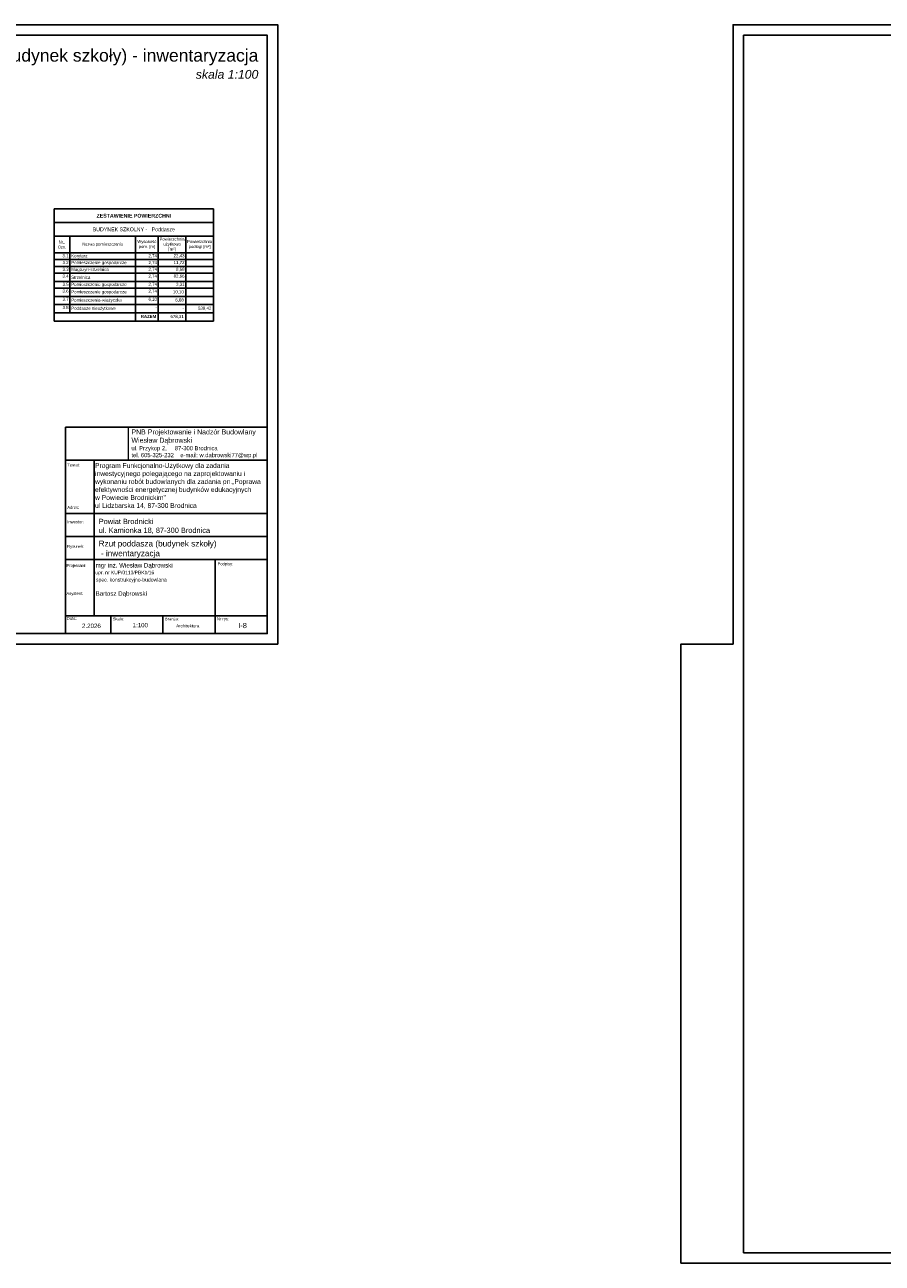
# Model space of a CAD drawing. Header units: millimetres. Extents: x 0 to 111311, y -48878 to -25280.
# Tile 122 of 161: x 86261 to 90372, y -40112 to -34172. Entities that reach past the tile are written whole.
import ezdxf

# ---------------------------------------------------------------- set-up
doc = ezdxf.new("R2010")
doc.units = ezdxf.units.MM
doc.layers.get('Defpoints').update_dxf_attribs({"color": 30})
doc.layers.add('-TABELKA', color=2, linetype='Continuous')
doc.layers.add('e-cad_opisy', color=7, linetype='Continuous')
for name, color, linetype, lineweight in [('J wymiary', 1, 'Continuous', 9), ('OPIS', 7, 'Continuous', 5), ('opisy', 235, 'Continuous', 0), ('wymiar', 1, 'Continuous', 9)]:
    doc.layers.add(name, color=color, linetype=linetype, lineweight=lineweight)
doc.styles.add('ADESK2', font='simplex', dxfattribs={"width": 0.7})
doc.styles.add('ARIAL', font='arial.ttf')
doc.styles.get("Standard").update_dxf_attribs({"font": 'arial.ttf'})
doc.dimstyles.new('1-100', dxfattribs={"dimscale": 1.5, "dimtxt": 10, "dimasz": 2, "dimexe": 1, "dimexo": 1, "dimgap": 1.5, "dimtad": 1, "dimdec": 0, "dimrnd": 0.5, "dimdsep": 46, "dimtxsty": 'ADESK2', "dimblk": 'wymiar', "dimcen": -1, "dimdle": 5, "dimse1": 1, "dimse2": 1, "dimclrd": 256, "dimclre": 256, "dimclrt": 256, "dimadec": 0, "dimazin": 0, "dimtfac": 1, "dimtdec": 0, "dimtix": 1, "dimtmove": 0, "dimatfit": 3, "dimfxl": 20, "dimfxlon": 1, "dimtolj": 1, "dimtzin": 0, "dimarcsym": 0})
picture_1 = doc.add_image_def('image1.jpg', size_in_pixel=(163, 86))

# ---------------------------------------------------------------- blocks, each defined once
blk = doc.blocks.new('A1_poziom')
at = {"ltscale": 0.8}
for p, q in [((210, 589), (210, 594)), ((345.5, 589), (345.5, 594)), ((481, 589), (481, 594)), ((661, 589), (661, 594)), ((210, 0), (210, 5)), ((345.5, 0), (345.5, 5)), ((481, 0), (481, 5)), ((661, 0), (661, 5))]:
    blk.add_line(p, q, dxfattribs=at)
for points in [[(0, 0), (0, 297), (25, 297), (25, 594), (841, 594), (841, 0)], [(30, 5), (836, 5), (836, 589), (30, 589)]]:
    blk.add_lwpolyline(points, close=True)
blk.add_lwpolyline([(836, 297), (841, 297)])
blk = doc.blocks.new('wymiar')
for p, q in [((1.5, 0), (-1.5, 0)), ((1.1, 1.1), (-1.1, -1.1)), ((0, 1.5), (0, -1.5))]:
    blk.add_line(p, q)
blk = doc.blocks.new('*D1653')
at = {"layer": 'Defpoints', "color": 0, "ltscale": 4}
for p in [(105899.3, -35265.3), (0, -38165.8), (106170.1, -38165.8)]:
    blk.add_point(p, dxfattribs=at)
at = {"layer": 'J wymiary', "lineweight": -2}
blk.add_line((106170.1, -35268.3), (106170.1, -38162.8), dxfattribs=at)
at = {"layer": 'J wymiary', "lineweight": -2, "ltscale": 4, "xscale": 3, "yscale": 3, "zscale": 3}
for p, rotation in [((106170.1, -35265.3), 90), ((106170.1, -38165.8), 270)]:
    blk.add_blockref('wymiar', p, dxfattribs=dict(at, rotation=rotation))
at = {"layer": 'J wymiary', "ltscale": 4, "insert": (106160.3, -36715.5), "char_height": 15, "attachment_point": 5, "rotation": 90, "style": 'ADESK2'}
blk.add_mtext('\\A1;2901', dxfattribs=at)
blk = doc.blocks.new('*T3092')
at = {"layer": 'OPIS', "color": 0, "lineweight": -2}
for p, q in [((0, 0), (762.6, 0)), ((0, 0), (0, -537.9)), ((762.6, 0), (762.6, -537.9)), ((0, -65.5), (762.6, -65.5)), ((0, -130.9), (762.6, -130.9)), ((74.9, -130.9), (74.9, -498.5)), ((389.3, -130.9), (389.3, -537.9)), ((498.5, -130.9), (498.5, -537.9)), ((630.6, -130.9), (630.6, -537.9)), ((0, -210.7), (762.6, -210.7)), ((0, -243.3), (762.6, -243.3)), ((0, -275.8), (762.6, -275.8)), ((0, -308.4), (762.6, -308.4)), ((0, -347.8), (762.6, -347.8)), ((0, -380.3), (762.6, -380.3)), ((0, -419.7), (762.6, -419.7)), ((0, -459.1), (762.6, -459.1)), ((0, -498.5), (762.6, -498.5)), ((0, -537.9), (762.6, -537.9))]:
    blk.add_line(p, q, dxfattribs=at)
at = {"layer": 'OPIS', "color": 0, "attachment_point": 5, "style": 'ARIAL'}
for s, insert, char_height, width in [('\\fArial|b1|i0|c238|p34;ZESTAWIENIE POWIERZCHNI ', (381.3, -32.7), 18, 750.175), ('BUDYNEK SZKOLNY -   Poddasze', (381.3, -98.2), 18, 750.175), ('\\fTahoma|b0|i0|c0|p34;Nr.\\fTahoma|b0|i0|c238|p34;, Ozn.', (37.4, -170.8), 14.4, 62.395), ('\\fTahoma|b0|i0|c238|p34;Nazwa pomieszczenia', (232.1, -170.8), 14.4, 302.037)]:
    blk.add_mtext(s, dxfattribs=dict(at, insert=insert, char_height=char_height, width=width))
at = {"layer": 'OPIS', "color": 0}
for s, insert, char_height, width, attachment_point in [('Wysokość pom. [m]', (443.9, -170.8), 14.4, 96.687, 5), ('Powierzchnia u{\\fArial|b0|i0|c0|p34;\\C256;ż}ytkowa [m²]', (564.5, -170.8), 14.4, 119.614, 5), ('Powierzchnia pod{\\fArial|b0|i0|c0|p34;\\C256;ł}ogi [m²]', (696.6, -170.8), 14.4, 119.614, 5), ('3.1', (68.6, -217), 14.95, 62.395, 3), ('Korytarz', (81.1, -227), 14.95, 302.037, 4), ('2,74', (492.3, -217), 14.95, 96.687, 3), ('22,43', (624.3, -217), 14.95, 119.614, 3), ('3.2', (68.6, -249.5), 14.95, 62.395, 3), ('3.3', (68.6, -282.1), 14.95, 62.395, 3), ('Pomieszczenie gospodarcze', (81.1, -259.6), 14.948, 302.037, 4), ('Magazyn-strzelnica', (81.1, -292.1), 14.948, 302.037, 4), ('2,74', (492.3, -249.5), 14.95, 96.687, 3), ('2,74', (492.3, -282.1), 14.95, 96.687, 3), ('11,72', (624.3, -249.5), 14.95, 119.614, 3), ('8,68', (624.3, -282.1), 14.95, 119.614, 3), ('3.4', (68.6, -314.6), 14.95, 62.395, 3), ('3.5', (68.6, -354), 14.95, 62.395, 3), ('Strzelnica', (81.1, -328.1), 14.95, 302.037, 4), ('Pomieszczenie gospodarcze', (81.1, -364.1), 14.948, 302.037, 4), ('2,74', (492.3, -314.6), 14.95, 96.687, 3), ('2,74', (492.3, -354), 14.95, 96.687, 3), ('82,66', (624.3, -314.6), 14.95, 119.614, 3), ('3,31', (624.3, -354), 14.95, 119.614, 3), ('3.6', (68.6, -386.6), 14.95, 62.395, 3), ('Pomieszczenie gospodarcze', (81.1, -400), 14.948, 302.037, 4), ('2,74', (492.3, -386.6), 14.95, 96.687, 3), ('10,10', (620.8, -390.1), 14.95, 112.607, 3), ('3.7', (68.6, -425.9), 14.95, 62.395, 3), ('3.8', (68.6, -465.3), 14.95, 62.395, 3), ('Pomieszczenie-wieżyczka', (81.1, -439.4), 14.948, 302.037, 4), ('Poddasze nieużytkowe', (81.1, -478.8), 14.948, 302.037, 4), ('6,10', (492.3, -425.9), 14.95, 96.687, 3), ('-', (492.3, -465.3), 14.9, 96.687, 3), ('6,08', (620.8, -429.5), 14.95, 112.607, 3), ('539,42', (752.9, -468.8), 14.95, 112.607, 3), ('\\fArial|b1|i0|c238|p34;RAZEM', (488.8, -508.2), 14.948, 89.679, 3), ('678,31', (620.8, -508.2), 14.95, 112.607, 3), ('-', (620.8, -468.8), 14.9, 112.607, 3)]:
    blk.add_mtext(s, dxfattribs=dict(at, insert=insert, char_height=char_height, width=width, attachment_point=attachment_point))

msp = doc.modelspace()

# ---------------------------------------------------------------- linework, layer by layer
at = {"layer": '-TABELKA', "color": 7}
for p, q in [((86455.667, -37091.552), (86455.667, -36102.075)), ((86455.667, -36102.075), (87423.302, -36102.075)), ((86455.667, -36260.459), (87423.302, -36260.459)), ((86455.667, -36260.459), (87423.302, -36260.459)), ((86593.216, -37006.509), (86593.216, -36260.459)), ((86455.667, -36516.25), (87423.302, -36516.25)), ((86455.667, -36626.38), (87423.302, -36626.38)), ((86455.667, -36736.38), (87423.302, -36736.38)), ((87173.302, -36736.38), (87173.302, -37091.552)), ((86455.667, -37006.509), (87423.302, -37006.509)), ((86673.302, -37006.509), (86673.302, -37091.552)), ((86923.302, -37006.509), (86923.302, -37091.552)), ((86455.667, -37091.552), (87423.302, -37091.552))]:
    msp.add_line(p, q, dxfattribs=at)
at = {"layer": 'e-cad_opisy', "ltscale": 4}
for points in [[(80473.302, -37141.552), (87473.302, -37141.552), (87473.302, -34171.552), (80723.302, -34171.552), (80723.302, -34171.552), (80473.302, -34171.552), (80473.302, -37141.552)], [(80773.302, -37091.552), (87423.302, -37091.552), (87423.302, -34221.552), (80773.302, -34221.552), (80773.302, -37091.552)]]:
    msp.add_lwpolyline(points, dxfattribs=at)
at = {"layer": 'opisy', "color": 7}
msp.add_line((87423.302, -36102.075), (87423.302, -37091.552), dxfattribs=at)

# ---------------------------------------------------------------- block references
msp.add_blockref('*T3092', (86402.257, -35054.787))
at = {"layer": 'e-cad_opisy', "ltscale": 4, "xscale": 10, "yscale": 10, "zscale": 10}
msp.add_blockref('A1_poziom', (89406.988, -40111.552), dxfattribs=at)

# ---------------------------------------------------------------- texts
at = {"layer": '-TABELKA', "color": 0, "style": 'ARIAL'}
msp.add_text('spec. konstrukcyjno-budowlana', height=17.41308, dxfattribs=at).set_placement((86602.337, -36841.889))
at = {"layer": '-TABELKA', "color": 7}
msp.add_text('Architektura', height=14.84069, dxfattribs=at).set_placement((86986.759, -37061.678))
at = {"layer": 'OPIS', "color": 0, "style": 'ARIAL'}
for s, height, p in [('mgr inż. Wiesław Dąbrowski', 21.14059, (86600.302, -36774.67)), ('upr. nr KUP/0113/PBKb/16', 16.91247, (86598.712, -36806.917)), ('Bartosz Dąbrowski', 21.14059, (86600.302, -36910.062))]:
    msp.add_text(s, height=height, dxfattribs=at).set_placement(p)
at = {"layer": 'OPIS', "insert": (86315.324, -34359.53, 0), "char_height": 60, "width": 2130.68253, "attachment_point": 5}
msp.add_mtext('\\pxqr;{\\C7;Rzut poddasza (budynek szkoły) - inwentaryzacja\\P\\fArial|b0|i1|c238|p34;\\H0.7x;skala 1:100}', dxfattribs=at)
at = {"layer": 'opisy', "color": 7}
for s, height, p in [('Temat:', 14.0937, (86463.866, -36290.16)), ('Adres:', 14.0937, (86464.766, -36493.439)), ('Inwestor:', 14.0937, (86463.866, -36562.43)), ('Rysunek:', 14.0937, (86463.866, -36680.182)), ('Projektant', 14.0937, (86460.643, -36772.408)), ('Podpisy:', 14.0937, (87184.921, -36764.013)), ('Data:', 14.0937, (86461.974, -37025.963)), ('2.2026', 21.1406, (86535.063, -37064.93)), ('Skala:', 14.0937, (86682.304, -37028.583)), ('Branża:', 14.0937, (86932.304, -37028.583)), ('Nr rys:', 14.0937, (87182.304, -37027.973))]:
    msp.add_text(s, height=height, dxfattribs=at).set_placement(p)
at = {"layer": 'opisy', "color": 7, "style": 'ARIAL'}
for s, height, p in [('Projektant:', 14.09372, (86460.643, -36772.408)), ('Asystent:', 14.0937, (86460.643, -36906.022))]:
    msp.add_text(s, height=height, dxfattribs=at).set_placement(p)
at = {"layer": 'opisy', "color": 7, "insert": (86772.076, -36112.272), "char_height": 25.3687, "width": 967.63429, "attachment_point": 1}
msp.add_mtext('{\\H0.946x;PNB Projektowanie i Nadzór Budowlany\\PWiesław Dąbrowski\\P\\H0.8334x;ul. Przykop 2,     87-300 Brodnica\\Ptel. 605-325-232    e-mail: w.dabrowski77@wp.pl}', dxfattribs=at)
at = {"layer": 'opisy', "color": 1, "attachment_point": 1}
for s, insert, char_height in [('{\\H0.958333x;\\C0;Program Funkcjonalno-Użytkowy dla zadania\\Pinwestycyjnego polegającego na zaprojektowaniu i\\Pwykonaniu robót budowlanych dla zadania pn.„Poprawa\\Pefektywności energetycznej budynków edukacyjnych\\Pw Powiecie Brodnickim” \\P\\A1;\\fArial|b0|i0|c0|p34;ul Lidzbarska 14, 87-300 Brodnica}', (86597.474, -36274.158), 24), ('{\\C0;Powiat Brodnicki\\Pul. Kamionka 18, 87-300 Brodnica}', (86615.318, -36541.095), 25.3687), ('{\\C0;Rzut poddasza (budynek szkoły)\\P - inwentaryzacja}', (86614.972, -36645.842), 28), ('{\\C0;1:100}', (86778.002, -37040.469), 21), ('{\\C0;I-8}', (87284.8, -37040.469), 25)]:
    msp.add_mtext(s, dxfattribs=dict(at, insert=insert, char_height=char_height))

# ---------------------------------------------------------------- dimensions: what is measured, and where the dimension line sits
at = {"layer": 'J wymiary'}
dim = msp.add_linear_dim(base=(106170.0895, -38165.7974), p1=(105899.2658, -35265.2969), p2=(0, -38165.7974), angle=90, dimstyle='1-100', override={"dimblk": 'wymiar'}, dxfattribs=at)
dim.commit()
dim.dimension.update_dxf_attribs({"geometry": '*D1653', "text_midpoint": (106160.3395, -36715.5472)})

# ---------------------------------------------------------------- pictures from other files: only their frames are drawn
at = {"layer": 'wymiar', "color": 7, "ltscale": 1.8}
image = msp.add_image(picture_1, insert=(86455.667, -36260.459), size_in_units=(300.193, 158.384), dxfattribs=at)
image.dxf.flags = 7

doc.saveas('drawing.dxf')
